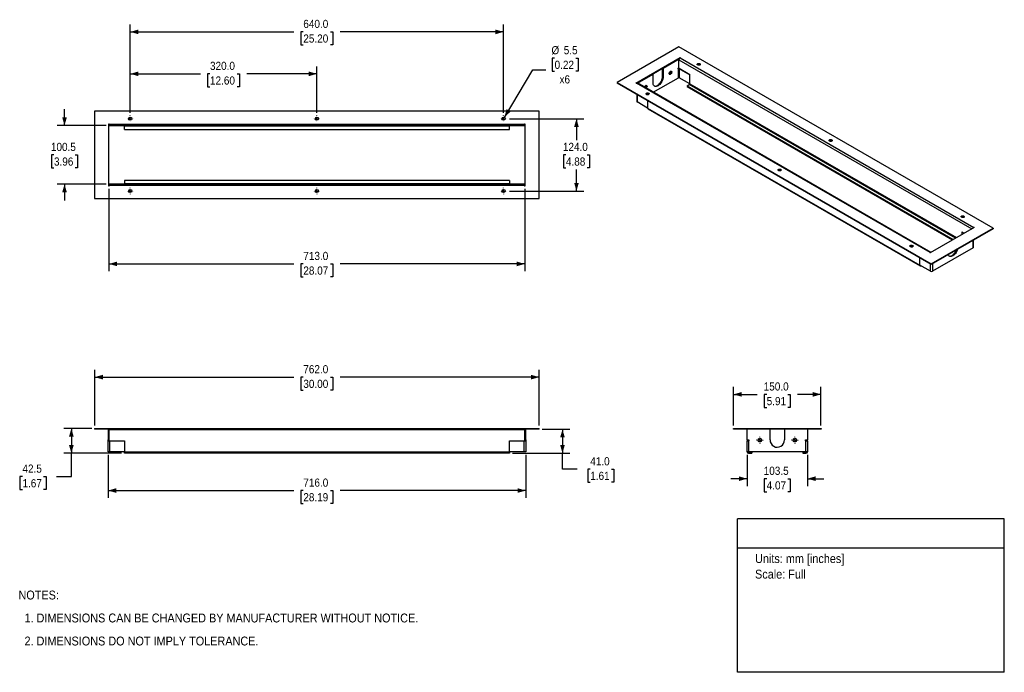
# Model space of a CAD drawing. Header units: millimetres. Extents: x 39 to 1727, y 0 to 1119.
import ezdxf
from ezdxf.enums import TextEntityAlignment as Align

# ---------------------------------------------------------------- set-up
doc = ezdxf.new("R2010")
doc.units = ezdxf.units.MM
doc.header["$LTSCALE"] = 4
doc.linetypes.add('SLD-Center', pattern=[19.05, 15.24, -1.27, 1.27, -1.27])
doc.linetypes.add('SLD-Solid', pattern=[0])
doc.layers.add('CENTER', color=40, linetype='SLD-Center')
doc.layers.add('DIMENSIONS', color=140, linetype='SLD-Solid', lineweight=25)
doc.layers.add('TEXT', color=140, linetype='SLD-Solid', lineweight=25)
doc.layers.add('SLD-DEFPOINTS', color=7, linetype='Continuous', plot=False)
doc.layers.get('SLD-DEFPOINTS').off()
doc.styles.add('SLDTEXTSTYLE0', font='GOTHIC.TTF', dxfattribs={"width": 0.913})
doc.dimstyles.new('SLDDIMSTYLE0', dxfattribs={"dimtxt": 14, "dimasz": 14, "dimexe": 0, "dimexo": 0.0625, "dimgap": 3.5, "dimtad": 0, "dimtih": 1, "dimtoh": 1, "dimdec": 1, "dimrnd": 1e-09, "dimzin": 4, "dimdsep": 46, "dimtxsty": 'SLDTEXTSTYLE0', "dimsah": 1, "dimcen": 0.09, "dimadec": 0, "dimazin": 1, "dimtfac": 1, "dimtdec": 1, "dimtofl": 0, "dimtmove": 0, "dimatfit": 3, "dimfxl": 0, "dimfrac": 2, "dimtolj": 1, "dimtzin": 12, "dimarcsym": 0})
doc.dimstyles.new('SLDDIMSTYLE1', dxfattribs={"dimtxt": 14, "dimasz": 14, "dimexe": 0, "dimexo": 0.0625, "dimgap": 3.5, "dimtad": 0, "dimtih": 1, "dimtoh": 1, "dimdec": 1, "dimrnd": 1e-09, "dimzin": 12, "dimdsep": 46, "dimtxsty": 'SLDTEXTSTYLE0', "dimsah": 1, "dimcen": 0.09, "dimadec": 0, "dimazin": 3, "dimtfac": 1, "dimtdec": 1, "dimtofl": 0, "dimtmove": 0, "dimatfit": 3, "dimfxl": 0, "dimfrac": 2, "dimtolj": 1, "dimtzin": 12, "dimarcsym": 0})
doc.dimstyles.new('SLDDIMSTYLE2', dxfattribs={"dimtxt": 14, "dimasz": 14, "dimexe": 0, "dimexo": 0.0625, "dimgap": 3.5, "dimtad": 0, "dimtih": 1, "dimtoh": 1, "dimdec": 1, "dimrnd": 1e-09, "dimzin": 12, "dimdsep": 46, "dimtxsty": 'SLDTEXTSTYLE0', "dimsah": 1, "dimcen": 0.09, "dimadec": 0, "dimazin": 3, "dimtfac": 1, "dimtdec": 1, "dimtmove": 0, "dimatfit": 0, "dimfxl": 0, "dimfrac": 2, "dimtolj": 1, "dimtzin": 12, "dimarcsym": 0})
doc.dimstyles.new('SLDDIMSTYLE3', dxfattribs={"dimtxt": 14, "dimasz": 14, "dimexe": 0, "dimexo": 0.0625, "dimgap": 3.5, "dimtad": 0, "dimtih": 1, "dimtoh": 1, "dimdec": 1, "dimrnd": 1e-09, "dimzin": 12, "dimdsep": 46, "dimtxsty": 'SLDTEXTSTYLE0', "dimsah": 1, "dimcen": 0, "dimadec": 0, "dimazin": 3, "dimtfac": 1, "dimtdec": 1, "dimtofl": 0, "dimtmove": 0, "dimatfit": 3, "dimfxl": 0, "dimfrac": 2, "dimtolj": 1, "dimtzin": 12, "dimarcsym": 0})

# ---------------------------------------------------------------- blocks, each defined once
blk = doc.blocks.new('SW_NOTE_0')
at = {"layer": 'TEXT', "color": 0, "insert": (0, 19.5), "char_height": 15.24, "attachment_point": 1, "style": 'SLDTEXTSTYLE0'}
blk.add_mtext('Units: mm [inches]', dxfattribs=at)
blk = doc.blocks.new('SW_NOTE_0_1')
at = {"layer": 'TEXT', "color": 0, "insert": (0, 19.5), "char_height": 15.24, "attachment_point": 1, "style": 'SLDTEXTSTYLE0'}
blk.add_mtext('Scale: Full', dxfattribs=at)
blk = doc.blocks.new('Block1')
at = {"layer": 'TEXT'}
for p, q in [((1727.2, 263), (1270, 263)), ((1270, 0), (1270, 263)), ((1727.2, 0), (1727.2, 263)), ((1270, 213.6), (1727.2, 213.6)), ((1727.2, 0), (1270, 0))]:
    blk.add_line(p, q, dxfattribs=at)
at = {"layer": 'TEXT', "color": 140}
for name, p in [('SW_NOTE_0', (1299.9, 183.2)), ('SW_NOTE_0_1', (1299.9, 156.5))]:
    blk.add_blockref(name, p, dxfattribs=at)
at = {"layer": 'TEXT', "color": 140, "style": 'SLDTEXTSTYLE0', "width": 0.913, "flags": 2}
for tag, height, p in [('AUTOATTR0', 16.9, (1459.6, 226.8)), ('AUTOATTR1_0', 19.1, (1296.7, 107.2)), ('AUTOATTR1_1', 19.1, (1384.3, 82.6))]:
    blk.add_attdef(tag, text='', height=height, dxfattribs=at).set_placement(p, align=Align.BOTTOM_LEFT)
blk = doc.blocks.new('SW_NOTE_0_2')
at = {"layer": 'TEXT', "color": 0, "char_height": 15.24, "attachment_point": 1, "style": 'SLDTEXTSTYLE0'}
for s, insert in [('NOTES:', (0, 19.5)), ('  1. DIMENSIONS CAN BE CHANGED BY MANUFACTURER WITHOUT NOTICE.', (0, -19.9)), ('  2. DIMENSIONS DO NOT IMPLY TOLERANCE.', (0, -59.4))]:
    blk.add_mtext(s, dxfattribs=dict(at, insert=insert))
blk = doc.blocks.new('_D')
at = {"layer": 'DIMENSIONS'}
for p, q in [((190.7, 373.2), (190.7, 299.1)), ((906.7, 373.2), (906.7, 299.1)), ((190.7, 311.8), (508.9, 311.8)), ((525.4, 311.7), (521.1, 311.7)), ((521.1, 311.7), (521.1, 289.5)), ((572, 311.7), (576.2, 311.7)), ((576.2, 311.7), (576.2, 289.5)), ((906.7, 311.8), (588.5, 311.8)), ((521.1, 289.5), (525.4, 289.5)), ((576.2, 289.5), (572, 289.5))]:
    blk.add_line(p, q, dxfattribs=at)
for points in [[(190.7, 311.8), (204.7, 307.8), (204.7, 315.8)], [(906.7, 311.8), (892.7, 315.8), (892.7, 307.8)]]:
    blk.add_solid(points, dxfattribs=at)
at = {"layer": 'DIMENSIONS', "char_height": 14, "attachment_point": 1, "style": 'SLDTEXTSTYLE0'}
for s, insert in [('716.0', (525.4, 332.4)), ('28.19', (525.4, 307.3))]:
    blk.add_mtext(s, dxfattribs=dict(at, insert=insert))
blk = doc.blocks.new('_D_1')
at = {"layer": 'DIMENSIONS'}
for p, q in [((167.7, 423.4), (167.7, 519)), ((929.7, 423.4), (929.7, 519)), ((167.7, 506.3), (508.9, 506.3)), ((525.4, 506.2), (521.1, 506.2)), ((521.1, 506.2), (521.1, 484)), ((572, 506.2), (576.2, 506.2)), ((576.2, 506.2), (576.2, 484)), ((929.7, 506.3), (588.5, 506.3)), ((521.1, 484), (525.4, 484)), ((576.2, 484), (572, 484))]:
    blk.add_line(p, q, dxfattribs=at)
for points in [[(167.7, 506.3), (181.7, 502.3), (181.7, 510.3)], [(929.7, 506.3), (915.7, 510.3), (915.7, 502.3)]]:
    blk.add_solid(points, dxfattribs=at)
at = {"layer": 'DIMENSIONS', "char_height": 14, "attachment_point": 1, "style": 'SLDTEXTSTYLE0'}
for s, insert in [('762.0', (525.4, 526.9)), ('30.00', (525.4, 501.8))]:
    blk.add_mtext(s, dxfattribs=dict(at, insert=insert))
blk = doc.blocks.new('_D_2')
at = {"layer": 'DIMENSIONS'}
for p, q in [((934.8, 416.8), (982.4, 416.8)), ((969.7, 416.8), (969.7, 375.8)), ((883.8, 375.8), (982.4, 375.8)), ((969.7, 348.4), (969.7, 375.8)), ((995.1, 348.4), (969.7, 348.4)), ((1017.3, 348.3), (1013, 348.3)), ((1013, 348.3), (1013, 326.1)), ((1053.5, 348.3), (1057.8, 348.3)), ((1057.8, 348.3), (1057.8, 326.1)), ((1013, 326.1), (1017.3, 326.1)), ((1057.8, 326.1), (1053.5, 326.1))]:
    blk.add_line(p, q, dxfattribs=at)
for points in [[(969.7, 416.8), (965.7, 402.8), (973.7, 402.8)], [(969.7, 375.8), (973.7, 389.8), (965.7, 389.8)]]:
    blk.add_solid(points, dxfattribs=at)
at = {"layer": 'DIMENSIONS', "char_height": 14, "attachment_point": 1, "style": 'SLDTEXTSTYLE0'}
for s, insert in [('41.0', (1017.3, 369)), ('1.61', (1017.3, 344))]:
    blk.add_mtext(s, dxfattribs=dict(at, insert=insert))
blk = doc.blocks.new('_D_3')
at = {"layer": 'DIMENSIONS'}
for p, q in [((162.6, 418.3), (115, 418.3)), ((127.7, 418.3), (127.7, 375.8)), ((213.6, 375.8), (115, 375.8)), ((127.7, 335.8), (127.7, 375.8)), ((43.9, 335.7), (39.6, 335.7)), ((39.6, 335.7), (39.6, 313.5)), ((80.1, 335.7), (84.3, 335.7)), ((84.3, 335.7), (84.3, 313.5)), ((102.3, 335.8), (127.7, 335.8)), ((39.6, 313.5), (43.9, 313.5)), ((84.3, 313.5), (80.1, 313.5))]:
    blk.add_line(p, q, dxfattribs=at)
for points in [[(127.7, 418.3), (123.7, 404.3), (131.7, 404.3)], [(127.7, 375.8), (131.7, 389.8), (123.7, 389.8)]]:
    blk.add_solid(points, dxfattribs=at)
at = {"layer": 'DIMENSIONS', "char_height": 14, "attachment_point": 1, "style": 'SLDTEXTSTYLE0'}
for s, insert in [('42.5', (43.9, 356.4)), ('1.67', (43.9, 331.3))]:
    blk.add_mtext(s, dxfattribs=dict(at, insert=insert))
blk = doc.blocks.new('_D_4')
at = {"layer": 'DIMENSIONS'}
for p, q in [((1286.2, 373.2), (1286.2, 319.4)), ((1389.7, 373.2), (1389.7, 319.4)), ((1286.2, 332.1), (1258.2, 332.1)), ((1319.8, 332), (1315.6, 332)), ((1315.6, 332), (1315.6, 309.7)), ((1356, 332), (1360.3, 332)), ((1360.3, 332), (1360.3, 309.7)), ((1389.7, 332.1), (1417.7, 332.1)), ((1315.6, 309.7), (1319.8, 309.7)), ((1360.3, 309.7), (1356, 309.7))]:
    blk.add_line(p, q, dxfattribs=at)
for points in [[(1286.2, 332.1), (1272.2, 336.1), (1272.2, 328.1)], [(1389.7, 332.1), (1403.7, 328.1), (1403.7, 336.1)]]:
    blk.add_solid(points, dxfattribs=at)
at = {"layer": 'DIMENSIONS', "char_height": 14, "attachment_point": 1, "style": 'SLDTEXTSTYLE0'}
for s, insert in [('103.5', (1314.7, 352.7)), ('4.07', (1319.8, 327.6))]:
    blk.add_mtext(s, dxfattribs=dict(at, insert=insert))
blk = doc.blocks.new('_D_5')
at = {"layer": 'DIMENSIONS'}
for p, q in [((1262.9, 423.4), (1262.9, 489.4)), ((1262.9, 476.7), (1303.3, 476.7)), ((1319.8, 476.6), (1315.6, 476.6)), ((1315.6, 476.6), (1315.6, 454.3)), ((1356, 476.6), (1360.3, 476.6)), ((1360.3, 476.6), (1360.3, 454.3)), ((1412.9, 476.7), (1372.6, 476.7)), ((1412.9, 423.4), (1412.9, 489.4)), ((1315.6, 454.3), (1319.8, 454.3)), ((1360.3, 454.3), (1356, 454.3))]:
    blk.add_line(p, q, dxfattribs=at)
for points in [[(1262.9, 476.7), (1276.9, 472.7), (1276.9, 480.7)], [(1412.9, 476.7), (1398.9, 480.7), (1398.9, 472.7)]]:
    blk.add_solid(points, dxfattribs=at)
at = {"layer": 'DIMENSIONS', "char_height": 14, "attachment_point": 1, "style": 'SLDTEXTSTYLE0'}
for s, insert in [('150.0', (1314.7, 497.3)), ('5.91', (1319.8, 472.2))]:
    blk.add_mtext(s, dxfattribs=dict(at, insert=insert))
blk = doc.blocks.new('SW_CENTERMARKSYMBOL_0')
at = {"layer": 'CENTER', "color": 0}
for p, q in [((-5.08, 0), (-5.79, 0)), ((0, 0), (-2.54, 0)), ((0, 5.08), (0, 5.79)), ((0, 0), (0, 2.54)), ((0, 0), (0, -2.54)), ((0, 0), (2.54, 0)), ((5.08, 0), (5.79, 0)), ((0, -5.08), (0, -5.79))]:
    blk.add_line(p, q, dxfattribs=at)
blk = doc.blocks.new('SW_CENTERMARKSYMBOL_1')
at = {"layer": 'CENTER', "color": 0}
for p, q in [((-5.08, 0), (-5.79, 0)), ((0, 0), (-2.54, 0)), ((0, 5.08), (0, 5.79)), ((0, 0), (0, 2.54)), ((0, 0), (0, -2.54)), ((0, 0), (2.54, 0)), ((5.08, 0), (5.79, 0)), ((0, -5.08), (0, -5.79))]:
    blk.add_line(p, q, dxfattribs=at)
blk = doc.blocks.new('_D_6')
at = {"layer": 'DIMENSIONS'}
for p, q in [((228.7, 959.9), (228.7, 1039.2)), ((548.7, 959.9), (548.7, 1039.2)), ((228.7, 1026.5), (348.9, 1026.5)), ((365.4, 1026.4), (361.1, 1026.4)), ((361.1, 1026.4), (361.1, 1004.2)), ((412, 1026.4), (416.2, 1026.4)), ((416.2, 1026.4), (416.2, 1004.2)), ((548.7, 1026.5), (428.5, 1026.5)), ((361.1, 1004.2), (365.4, 1004.2)), ((416.2, 1004.2), (412, 1004.2))]:
    blk.add_line(p, q, dxfattribs=at)
for points in [[(228.7, 1026.5), (242.7, 1022.5), (242.7, 1030.5)], [(548.7, 1026.5), (534.7, 1030.5), (534.7, 1022.5)]]:
    blk.add_solid(points, dxfattribs=at)
at = {"layer": 'DIMENSIONS', "char_height": 14, "attachment_point": 1, "style": 'SLDTEXTSTYLE0'}
for s, insert in [('320.0', (365.4, 1047.2)), ('12.60', (365.4, 1022.1))]:
    blk.add_mtext(s, dxfattribs=dict(at, insert=insert))
blk = doc.blocks.new('_D_7')
at = {"layer": 'DIMENSIONS'}
for p, q in [((228.7, 959.9), (228.7, 1111.2)), ((228.7, 1098.5), (508.9, 1098.5)), ((525.4, 1098.4), (521.1, 1098.4)), ((521.1, 1098.4), (521.1, 1076.2)), ((572, 1098.4), (576.2, 1098.4)), ((576.2, 1098.4), (576.2, 1076.2)), ((868.7, 1098.5), (588.5, 1098.5)), ((868.7, 959.9), (868.7, 1111.2)), ((521.1, 1076.2), (525.4, 1076.2)), ((576.2, 1076.2), (572, 1076.2))]:
    blk.add_line(p, q, dxfattribs=at)
for points in [[(228.7, 1098.5), (242.7, 1094.5), (242.7, 1102.5)], [(868.7, 1098.5), (854.7, 1102.5), (854.7, 1094.5)]]:
    blk.add_solid(points, dxfattribs=at)
at = {"layer": 'DIMENSIONS', "char_height": 14, "attachment_point": 1, "style": 'SLDTEXTSTYLE0'}
for s, insert in [('640.0', (525.4, 1119.2)), ('25.20', (525.4, 1094.1))]:
    blk.add_mtext(s, dxfattribs=dict(at, insert=insert))
blk = doc.blocks.new('_D_8')
at = {"layer": 'DIMENSIONS'}
for p, q in [((879.1, 949.5), (1006.4, 949.5)), ((993.7, 949.5), (993.7, 912.7)), ((975.6, 887.4), (971.3, 887.4)), ((971.3, 887.4), (971.3, 865.2)), ((1011.8, 887.4), (1016.1, 887.4)), ((1016.1, 887.4), (1016.1, 865.2)), ((971.3, 865.2), (975.6, 865.2)), ((993.7, 825.5), (993.7, 862.4)), ((1016.1, 865.2), (1011.8, 865.2)), ((879.1, 825.5), (1006.4, 825.5))]:
    blk.add_line(p, q, dxfattribs=at)
for points in [[(993.7, 949.5), (989.7, 935.5), (997.7, 935.5)], [(993.7, 825.5), (997.7, 839.5), (989.7, 839.5)]]:
    blk.add_solid(points, dxfattribs=at)
at = {"layer": 'DIMENSIONS', "char_height": 14, "attachment_point": 1, "style": 'SLDTEXTSTYLE0'}
for s, insert in [('124.0', (970.4, 908.2)), ('4.88', (975.6, 883.1))]:
    blk.add_mtext(s, dxfattribs=dict(at, insert=insert))
blk = doc.blocks.new('_D_9')
at = {"layer": 'DIMENSIONS'}
for p, q in [((956.2, 1053.4), (951.9, 1053.4)), ((951.9, 1053.4), (951.9, 1031.2)), ((992.4, 1053.4), (996.6, 1053.4)), ((996.6, 1053.4), (996.6, 1031.2)), ((870.1, 951.9), (919, 1033.2)), ((919, 1033.2), (941.3, 1033.2)), ((951.9, 1031.2), (956.2, 1031.2)), ((996.6, 1031.2), (992.4, 1031.2))]:
    blk.add_line(p, q, dxfattribs=at)
blk.add_solid([(870.1, 951.9), (880.7, 961.8), (873.9, 966)], dxfattribs=at)
at = {"layer": 'DIMENSIONS', "char_height": 14, "attachment_point": 1, "style": 'SLDTEXTSTYLE0'}
for s, insert in [('%%c', (950.8, 1074.1)), ('5.5', (971.9, 1074.1)), ('0.22', (956.2, 1049)), ('x6', (964.6, 1024))]:
    blk.add_mtext(s, dxfattribs=dict(at, insert=insert))
blk = doc.blocks.new('_D_10')
at = {"layer": 'DIMENSIONS'}
for p, q in [((192.2, 829), (192.2, 687.8)), ((905.2, 829), (905.2, 687.8)), ((192.2, 700.5), (508.9, 700.5)), ((525.4, 700.4), (521.1, 700.4)), ((521.1, 700.4), (521.1, 678.2)), ((572, 700.4), (576.2, 700.4)), ((576.2, 700.4), (576.2, 678.2)), ((905.2, 700.5), (588.5, 700.5)), ((521.1, 678.2), (525.4, 678.2)), ((576.2, 678.2), (572, 678.2))]:
    blk.add_line(p, q, dxfattribs=at)
for points in [[(192.2, 700.5), (206.2, 696.5), (206.2, 704.5)], [(905.2, 700.5), (891.2, 704.5), (891.2, 696.5)]]:
    blk.add_solid(points, dxfattribs=at)
at = {"layer": 'DIMENSIONS', "char_height": 14, "attachment_point": 1, "style": 'SLDTEXTSTYLE0'}
for s, insert in [('713.0', (525.4, 721.2)), ('28.07', (525.4, 696.1))]:
    blk.add_mtext(s, dxfattribs=dict(at, insert=insert))
blk = doc.blocks.new('_D_11')
at = {"layer": 'DIMENSIONS'}
for p, q in [((116, 937.8), (116, 965.8)), ((187.6, 937.8), (103.3, 937.8)), ((97.9, 887.4), (93.6, 887.4)), ((93.6, 887.4), (93.6, 865.2)), ((134.1, 887.4), (138.3, 887.4)), ((138.3, 887.4), (138.3, 865.2)), ((93.6, 865.2), (97.9, 865.2)), ((138.3, 865.2), (134.1, 865.2)), ((187.6, 837.3), (103.3, 837.3)), ((116, 837.3), (116, 809.3))]:
    blk.add_line(p, q, dxfattribs=at)
for points in [[(116, 937.8), (120, 951.8), (112, 951.8)], [(116, 837.3), (112, 823.3), (120, 823.3)]]:
    blk.add_solid(points, dxfattribs=at)
at = {"layer": 'DIMENSIONS', "char_height": 14, "attachment_point": 1, "style": 'SLDTEXTSTYLE0'}
for s, insert in [('100.5', (92.7, 908.2)), ('3.96', (97.9, 883.1))]:
    blk.add_mtext(s, dxfattribs=dict(at, insert=insert))
blk = doc.blocks.new('SW_CENTERMARKSYMBOL_2')
at = {"layer": 'CENTER', "color": 0}
for p, q in [((-5.08, 0), (-5.29, 0)), ((0, 0), (-2.54, 0)), ((0, 5.08), (0, 5.29)), ((0, 0), (0, 2.54)), ((0, 0), (0, -2.54)), ((0, 0), (2.54, 0)), ((5.08, 0), (5.29, 0)), ((0, -5.08), (0, -5.29))]:
    blk.add_line(p, q, dxfattribs=at)
blk = doc.blocks.new('SW_CENTERMARKSYMBOL_3')
at = {"layer": 'CENTER', "color": 0}
for p, q in [((-5.08, 0), (-5.29, 0)), ((0, 0), (-2.54, 0)), ((0, 5.08), (0, 5.29)), ((0, 0), (0, 2.54)), ((0, 0), (0, -2.54)), ((0, 0), (2.54, 0)), ((5.08, 0), (5.29, 0)), ((0, -5.08), (0, -5.29))]:
    blk.add_line(p, q, dxfattribs=at)
blk = doc.blocks.new('SW_CENTERMARKSYMBOL_4')
at = {"layer": 'CENTER', "color": 0}
for p, q in [((-5.08, 0), (-5.29, 0)), ((0, 0), (-2.54, 0)), ((0, 5.08), (0, 5.29)), ((0, 0), (0, 2.54)), ((0, 0), (0, -2.54)), ((0, 0), (2.54, 0)), ((5.08, 0), (5.29, 0)), ((0, -5.08), (0, -5.29))]:
    blk.add_line(p, q, dxfattribs=at)
blk = doc.blocks.new('SW_CENTERMARKSYMBOL_5')
at = {"layer": 'CENTER', "color": 0}
for p, q in [((-5.08, 0), (-5.29, 0)), ((0, 0), (-2.54, 0)), ((0, 5.08), (0, 5.29)), ((0, 0), (0, 2.54)), ((0, 0), (0, -2.54)), ((0, 0), (2.54, 0)), ((5.08, 0), (5.29, 0)), ((0, -5.08), (0, -5.29))]:
    blk.add_line(p, q, dxfattribs=at)
blk = doc.blocks.new('SW_CENTERMARKSYMBOL_6')
at = {"layer": 'CENTER', "color": 0}
for p, q in [((-5.08, 0), (-5.29, 0)), ((0, 0), (-2.54, 0)), ((0, 5.08), (0, 5.29)), ((0, 0), (0, 2.54)), ((0, 0), (0, -2.54)), ((0, 0), (2.54, 0)), ((5.08, 0), (5.29, 0)), ((0, -5.08), (0, -5.29))]:
    blk.add_line(p, q, dxfattribs=at)
blk = doc.blocks.new('SW_CENTERMARKSYMBOL_7')
at = {"layer": 'CENTER', "color": 0}
for p, q in [((-5.08, 0), (-5.29, 0)), ((0, 0), (-2.54, 0)), ((0, 5.08), (0, 5.29)), ((0, 0), (0, 2.54)), ((0, 0), (0, -2.54)), ((0, 0), (2.54, 0)), ((5.08, 0), (5.29, 0)), ((0, -5.08), (0, -5.29))]:
    blk.add_line(p, q, dxfattribs=at)

msp = doc.modelspace()

# ---------------------------------------------------------------- linework, layer by layer
for p, q in [((1169.3, 1073.07), (1063.23, 1011.84)), ((1708.11, 762.02), (1169.3, 1073.07)), ((1095.76, 1010.61), (1171.42, 1054.29)), ((1169.83, 1052.15), (1098.08, 1010.73)), ((1142.25, 1036.23), (1169.83, 1052.15)), ((1169.47, 1035.61), (1169.47, 1050.72)), ((1169.47, 1050.72), (1671.52, 760.89)), ((1171.24, 1053.78), (1171.77, 1054.09)), ((1171.24, 1053.78), (1674.7, 763.14)), ((1171.42, 1054.29), (1171.77, 1054.09)), ((1171.42, 1054.29), (1171.42, 1053.88)), ((1141.19, 1021.94), (1141.19, 1035.61)), ((1142.25, 1036.23), (1142.25, 1021.33)), ((1167.88, 1036.33), (1169.47, 1037.25)), ((1167.88, 1035.1), (1167.88, 1036.33)), ((1168.41, 1035.41), (1167.88, 1035.72)), ((1168.41, 1035.41), (1167.88, 1035.1)), ((1168.41, 1019.89), (1168.41, 1035.41)), ((1169.47, 1035.61), (1187.86, 1025)), ((1187.86, 1025), (1169.83, 1035.41)), ((1169.83, 1035.41), (1169.83, 1019.89)), ((1098.08, 1010.73), (1124.93, 1026.23)), ((1124.93, 1011.53), (1124.93, 1026.23)), ((1125.31, 995.01), (1168.41, 1019.89)), ((1142.25, 1021.33), (1141.19, 1021.94)), ((1187.86, 1009.49), (1169.83, 1019.89)), ((1187.86, 1009.49), (1187.86, 1025)), ((1063.23, 1011.84), (1602.05, 700.79)), ((1063.23, 1011.84), (1063.23, 1010.61)), ((1602.05, 699.56), (1063.23, 1010.61)), ((1096.11, 1010.41), (1095.76, 1010.61)), ((1096.11, 1010.41), (1096.64, 1010.72)), ((1600.1, 720.07), (1096.64, 1010.72)), ((1601.19, 720.29), (1097.89, 1010.84)), ((1183.26, 1006.02), (1187.15, 1008.26)), ((1183.26, 1006.02), (1183.26, 1004.79)), ((1183.26, 1006.02), (1639.7, 742.52)), ((1183.26, 1004.79), (1638.63, 741.91)), ((1643.58, 744.77), (1187.15, 1008.26)), ((1187.86, 1009.49), (1645, 745.58)), ((1096.97, 991.14), (1096.97, 979.28)), ((1097.7, 990.71), (1097.7, 978.26)), ((1115.73, 980.3), (1115.73, 967.85)), ((167.68, 962.54), (167.68, 812.54)), ((929.68, 962.54), (167.68, 962.54)), ((929.68, 812.54), (929.68, 962.54)), ((1115.73, 967.85), (1097.7, 978.26)), ((1115.73, 967.85), (1582.42, 698.43)), ((1116.25, 966.7), (1582.94, 697.29)), ((192.18, 941.04), (192.68, 941.04)), ((192.18, 834.04), (192.18, 941.04)), ((192.68, 940.29), (192.68, 941.04)), ((192.68, 940.29), (904.68, 940.29)), ((192.68, 937.79), (192.68, 940.29)), ((192.68, 937.79), (904.68, 937.79)), ((218.68, 936.79), (218.68, 937.79)), ((878.68, 936.79), (218.68, 936.79)), ((218.68, 931.29), (218.68, 936.79)), ((218.68, 931.29), (878.68, 931.29)), ((878.68, 936.79), (878.68, 937.79)), ((878.68, 931.29), (878.68, 936.79)), ((904.68, 941.04), (905.18, 941.04)), ((904.68, 941.04), (904.68, 940.29)), ((904.68, 940.29), (904.68, 937.79)), ((905.18, 941.04), (905.18, 834.04)), ((192.68, 834.04), (192.18, 834.04)), ((904.68, 837.29), (192.68, 837.29)), ((192.68, 834.79), (192.68, 837.29)), ((192.68, 834.04), (192.68, 834.79)), ((904.68, 834.79), (192.68, 834.79)), ((218.68, 843.79), (218.68, 838.29)), ((878.68, 843.79), (218.68, 843.79)), ((218.68, 838.29), (878.68, 838.29)), ((218.68, 838.29), (218.68, 837.29)), ((878.68, 843.79), (878.68, 838.29)), ((878.68, 838.29), (878.68, 837.29)), ((904.68, 837.29), (904.68, 834.79)), ((904.68, 834.79), (904.68, 834.04)), ((905.18, 834.04), (904.68, 834.04)), ((167.68, 812.54), (929.68, 812.54)), ((1675.59, 763.24), (1599.93, 719.56)), ((1602.05, 700.79), (1708.11, 762.02)), ((1708.11, 760.79), (1602.05, 699.56)), ((1675.23, 763.45), (1674.7, 763.14)), ((1675.23, 763.45), (1675.59, 763.24)), ((1675.23, 763.45), (1675.23, 763.04)), ((1708.11, 762.02), (1708.11, 760.79)), ((1654.55, 755.59), (1658.44, 753.34)), ((1654.55, 755.59), (1654.55, 751.1)), ((1673.64, 728.23), (1603.99, 688.02)), ((1673.64, 728.23), (1673.64, 740.89)), ((1674.37, 729.25), (1674.37, 741.31)), ((1582.42, 698.43), (1582.42, 710.89)), ((1600.1, 720.07), (1599.57, 719.77)), ((1599.93, 719.56), (1599.57, 719.77)), ((1600.46, 688.02), (1582.42, 698.43)), ((1584.19, 697.41), (1584.19, 697.41)), ((1584.19, 697.41), (1584.19, 697.41)), ((1600.46, 688.02), (1600.46, 700.48)), ((1602.05, 699.56), (1602.05, 700.79)), ((1603.99, 700.68), (1603.99, 688.02)), ((167.68, 418.3), (167.68, 416.8)), ((167.68, 418.3), (929.68, 418.3)), ((929.68, 416.8), (167.68, 416.8)), ((190.68, 416.8), (190.68, 398.8)), ((192.18, 398.8), (192.18, 416.8)), ((192.68, 415.8), (192.68, 416.8)), ((904.68, 415.8), (192.68, 415.8)), ((192.68, 397.3), (192.68, 415.8)), ((904.68, 416.8), (904.68, 415.8)), ((904.68, 415.8), (904.68, 397.3)), ((905.18, 416.8), (905.18, 398.8)), ((906.68, 398.8), (906.68, 416.8)), ((929.68, 416.8), (929.68, 418.3)), ((1262.94, 416.8), (1262.94, 418.3)), ((1262.94, 418.3), (1412.94, 418.3)), ((1412.94, 416.8), (1262.94, 416.8)), ((1286.19, 398.8), (1286.19, 416.8)), ((1325.7, 398.55), (1325.7, 416.8)), ((1325.7, 398.8), (1325.7, 416.8)), ((1350.18, 416.8), (1350.18, 398.8)), ((1389.69, 416.8), (1389.69, 398.8)), ((1412.94, 418.3), (1412.94, 416.8)), ((190.68, 398.8), (192.18, 398.8)), ((190.68, 397.3), (190.68, 398.8)), ((190.68, 378.3), (190.68, 397.3)), ((190.68, 397.3), (192.68, 397.3)), ((192.18, 398.8), (192.18, 397.3)), ((192.68, 397.3), (218.68, 397.3)), ((193.18, 397.3), (218.68, 397.3)), ((193.18, 397.3), (193.18, 378.3)), ((218.68, 397.3), (218.68, 378.3)), ((878.68, 378.3), (878.68, 397.3)), ((878.68, 397.3), (904.18, 397.3)), ((878.68, 397.3), (904.68, 397.3)), ((904.18, 378.3), (904.18, 397.3)), ((904.68, 397.3), (906.68, 397.3)), ((905.18, 398.8), (906.68, 398.8)), ((905.18, 397.3), (905.18, 398.8)), ((906.68, 398.8), (906.68, 397.3)), ((906.68, 397.3), (906.68, 378.3)), ((1286.19, 398.8), (1289.44, 398.8)), ((1286.19, 398.8), (1286.19, 397.3)), ((1286.19, 378.3), (1286.19, 397.3)), ((1286.19, 397.3), (1286.24, 397.3)), ((1286.24, 397.3), (1288.69, 397.3)), ((1287.69, 397.3), (1287.69, 398.8)), ((1288.69, 397.3), (1288.69, 378.3)), ((1289.44, 397.3), (1288.69, 397.3)), ((1289.44, 398.8), (1289.44, 397.3)), ((1325.7, 398.55), (1325.7, 398.8)), ((1386.44, 397.3), (1386.44, 398.8)), ((1386.44, 398.8), (1389.69, 398.8)), ((1387.19, 397.3), (1386.44, 397.3)), ((1387.19, 378.3), (1387.19, 397.3)), ((1387.19, 397.3), (1389.64, 397.3)), ((1388.19, 398.8), (1388.19, 397.3)), ((1389.64, 397.3), (1389.69, 397.3)), ((1389.69, 397.3), (1389.69, 398.8)), ((1389.69, 397.3), (1389.69, 378.3)), ((193.18, 378.3), (190.68, 378.3)), ((218.68, 378.3), (193.18, 378.3)), ((218.68, 378.3), (878.68, 378.3)), ((218.68, 375.8), (218.68, 378.3)), ((878.68, 375.8), (218.68, 375.8)), ((904.18, 378.3), (878.68, 378.3)), ((878.68, 378.3), (878.68, 375.8)), ((906.68, 378.3), (904.18, 378.3)), ((1288.69, 378.3), (1286.19, 378.3)), ((1387.19, 378.3), (1288.69, 378.3)), ((1294.19, 377.3), (1288.69, 377.3)), ((1288.69, 377.3), (1288.69, 375.8)), ((1288.69, 375.8), (1294.19, 375.8)), ((1294.19, 377.3), (1294.19, 375.8)), ((1381.69, 377.3), (1381.69, 375.8)), ((1381.69, 377.3), (1387.19, 377.3)), ((1381.69, 375.8), (1387.19, 375.8)), ((1389.69, 378.3), (1387.19, 378.3)), ((1387.19, 375.8), (1387.19, 377.3))]:
    msp.add_line(p, q)
at = {"flags": 128}
for points in [[(1152.5, 1027.04), (1152.63, 1027.97), (1152.99, 1028.95), (1153.54, 1029.86), (1154.24, 1030.61), (1154.99, 1031.12), (1155.72, 1031.33), (1156.36, 1031.22), (1156.82, 1030.8), (1157.07, 1030.11), (1157.07, 1029.24), (1156.82, 1028.27), (1156.36, 1027.31), (1155.72, 1026.47), (1154.99, 1025.83), (1154.24, 1025.47), (1153.54, 1025.42), (1152.99, 1025.69), (1152.63, 1026.25), (1152.5, 1027.04)], [(1201.29, 1041.74), (1200.72, 1042.22), (1200.49, 1042.79), (1200.63, 1043.37), (1201.12, 1043.88), (1201.9, 1044.25), (1202.86, 1044.43), (1203.87, 1044.41), (1204.79, 1044.17), (1205.51, 1043.76), (1205.92, 1043.22), (1205.96, 1042.64), (1205.64, 1042.09), (1205, 1041.64), (1204.11, 1041.36), (1203.11, 1041.28), (1202.13, 1041.41), (1201.29, 1041.74)], [(1142.25, 1021.33), (1142.14, 1019.49), (1141.77, 1017.55), (1141.13, 1015.56), (1140.26, 1013.6), (1139.18, 1011.71), (1137.92, 1009.96), (1136.52, 1008.4), (1135.03, 1007.09), (1133.5, 1006.07), (1131.97, 1005.36), (1130.49, 1004.99), (1129.11, 1004.97), (1127.86, 1005.31), (1126.8, 1005.99), (1125.96, 1006.98), (1125.35, 1008.27), (1125.01, 1009.8), (1124.93, 1011.53)], [(1126.96, 1005.86), (1128.04, 1005.59), (1129.43, 1005.6), (1130.91, 1005.97), (1132.44, 1006.68), (1133.97, 1007.71), (1135.46, 1009.02), (1136.86, 1010.57), (1138.12, 1012.32), (1139.2, 1014.21), (1140.07, 1016.18), (1140.71, 1018.16), (1141.08, 1020.1), (1141.19, 1021.94)], [(1110.26, 1003.7), (1110.56, 1004.46), (1111.12, 1005.37), (1111.81, 1006.12), (1112.56, 1006.63), (1113.3, 1006.84), (1113.93, 1006.73), (1114.4, 1006.31), (1114.64, 1005.62), (1114.64, 1004.75), (1114.4, 1003.78), (1113.93, 1002.82), (1113.3, 1001.98), (1113.28, 1001.96)], [(1113.61, 991.12), (1113.04, 991.6), (1112.81, 992.17), (1112.95, 992.75), (1113.44, 993.26), (1114.22, 993.63), (1115.18, 993.82), (1116.19, 993.79), (1117.11, 993.55), (1117.83, 993.14), (1118.23, 992.61), (1118.28, 992.02), (1117.96, 991.47), (1117.31, 991.02), (1116.43, 990.74), (1115.43, 990.66), (1114.45, 990.79), (1113.61, 991.12)], [(192.68, 939.24), (192.23, 939.1), (192.18, 939.08)], [(905.18, 939.08), (905.14, 939.1), (904.68, 939.24)], [(1427.57, 911.11), (1427, 911.59), (1426.77, 912.16), (1426.91, 912.74), (1427.4, 913.25), (1428.17, 913.62), (1429.13, 913.81), (1430.14, 913.78), (1431.07, 913.55), (1431.78, 913.13), (1432.19, 912.6), (1432.24, 912.02), (1431.92, 911.46), (1431.27, 911.01), (1430.39, 910.73), (1429.39, 910.65), (1428.4, 910.78), (1427.57, 911.11)], [(1339.89, 860.5), (1339.32, 860.98), (1339.08, 861.55), (1339.22, 862.12), (1339.72, 862.63), (1340.49, 863.01), (1341.45, 863.19), (1342.46, 863.16), (1343.39, 862.93), (1344.1, 862.52), (1344.51, 861.98), (1344.55, 861.4), (1344.23, 860.85), (1343.59, 860.4), (1342.71, 860.11), (1341.7, 860.03), (1340.72, 860.17), (1339.89, 860.5)], [(192.18, 836), (192.23, 835.98), (192.68, 835.84)], [(904.68, 835.84), (905.14, 835.98), (905.18, 836)], [(1653.84, 780.49), (1653.27, 780.97), (1653.04, 781.54), (1653.18, 782.12), (1653.67, 782.63), (1654.45, 783), (1655.41, 783.18), (1656.42, 783.16), (1657.34, 782.92), (1658.06, 782.51), (1658.46, 781.97), (1658.51, 781.39), (1658.19, 780.84), (1657.54, 780.39), (1656.66, 780.11), (1655.66, 780.02), (1654.68, 780.16), (1653.84, 780.49)], [(1566.16, 729.87), (1565.59, 730.35), (1565.36, 730.92), (1565.5, 731.5), (1565.99, 732.01), (1566.77, 732.38), (1567.73, 732.57), (1568.74, 732.54), (1569.66, 732.3), (1570.37, 731.89), (1570.78, 731.36), (1570.83, 730.77), (1570.51, 730.22), (1569.86, 729.77), (1568.98, 729.49), (1567.98, 729.41), (1566.99, 729.54), (1566.16, 729.87)], [(1646.87, 725.44), (1646.45, 724.13), (1645.6, 722.16), (1644.54, 720.26), (1643.3, 718.49), (1641.92, 716.91), (1640.44, 715.57), (1638.9, 714.51), (1637.37, 713.76), (1635.88, 713.35), (1634.49, 713.3), (1633.23, 713.59), (1632.14, 714.23), (1631.27, 715.19), (1630.76, 716.14)], [(1632.18, 714.2), (1633.42, 713.91), (1634.82, 713.97), (1636.31, 714.37), (1637.84, 715.12), (1639.38, 716.18), (1640.86, 717.52), (1642.24, 719.1), (1643.48, 720.87), (1644.54, 722.77), (1645.31, 724.54)]]:
    msp.add_lwpolyline(points, dxfattribs=at)
for centre, radius in [((228.68, 949.54), 2.75), ((548.68, 949.54), 2.75), ((868.68, 949.54), 2.75), ((228.68, 825.54), 2.75), ((548.68, 825.54), 2.75), ((868.68, 825.54), 2.75), ((1307.94, 398.3), 3.25), ((1367.94, 398.3), 3.25)]:
    msp.add_circle(centre, radius)
for centre, radius, start, end in [((1173.31, 1050.54), 3.84, 122.60548, 177.39452), ((1151.82, 1030.09), 4.18, 282.71113, 17.29424), ((1169.12, 1032.36), 4.08, 84.96619, 107.56574), ((1169.12, 1034.04), 1.54, 62.60967, 117.39033), ((1203.24, 1039.72), 3.58, 44.85312, 135.14688), ((1169.12, 1018.53), 1.54, 62.60967, 117.39033), ((1097.37, 1009.69), 1.26, 65.69288, 125.61758), ((1109.35, 1005.64), 4.21, 313.01664, 16.53516), ((1186.32, 1009.56), 1.54, 302.60548, 357.39452), ((1098.22, 979.4), 1.26, 185.6948, 245.62534), ((1115.56, 989.11), 3.58, 44.85312, 135.14688), ((1116.96, 967.71), 1.23, 173.70115, 234.98667), ((193.18, 936.79), 1, 90, 180), ((904.18, 936.79), 1, 0, 90), ((1429.51, 909.1), 3.58, 44.85312, 135.14688), ((1341.83, 858.48), 3.58, 44.85312, 135.14688), ((193.18, 838.29), 1, 180, 270), ((904.18, 838.29), 1, 270, 0), ((1655.79, 778.47), 3.58, 44.85312, 135.14688), ((1676.54, 760.17), 3.5, 121.74595, 146.04527), ((1568.11, 727.86), 3.58, 44.85312, 135.14688), ((1673.12, 729.38), 1.26, 294.37466, 354.3052), ((1600.87, 718.97), 1.35, 77.23874, 124.54267), ((1583.5, 698.26), 1.09, 170.78596, 309.20329), ((1602.22, 691.44), 3.84, 242.60967, 297.39033), ((1285.19, 415.8), 1, 0, 90), ((1390.69, 415.8), 1, 90, 180), ((1337.94, 398.3), 12.25, 178.83062, 2.33818), ((1288.69, 378.3), 2.5, 180, 270), ((1288.69, 378.3), 1, 180, 270), ((1387.19, 378.3), 1, 270, 0), ((1387.19, 378.3), 2.5, 270, 0)]:
    msp.add_arc(centre, radius, start, end)

# ---------------------------------------------------------------- block references
at = {"layer": 'CENTER'}
for name, p in [('SW_CENTERMARKSYMBOL_7', (228.68, 949.54)), ('SW_CENTERMARKSYMBOL_4', (548.68, 949.54)), ('SW_CENTERMARKSYMBOL_6', (868.68, 949.54)), ('SW_CENTERMARKSYMBOL_2', (228.68, 825.54)), ('SW_CENTERMARKSYMBOL_5', (548.68, 825.54)), ('SW_CENTERMARKSYMBOL_3', (868.68, 825.54)), ('SW_CENTERMARKSYMBOL_1', (1307.94, 398.3)), ('SW_CENTERMARKSYMBOL_0', (1367.94, 398.3))]:
    msp.add_blockref(name, p, dxfattribs=at)
at = {"layer": 'SLD-DEFPOINTS'}
msp.add_blockref('Block1', (0, 0), dxfattribs=at)
at = {"layer": 'TEXT'}
msp.add_blockref('SW_NOTE_0_2', (37.05, 120.7), dxfattribs=at)

# ---------------------------------------------------------------- dimensions: what is measured, and where the dimension line sits
at = {"layer": 'DIMENSIONS'}
for base, p1, p2, dimstyle, picture, middle in [((868.68, 1098.54), (228.68, 954.83), (868.68, 954.83), 'SLDDIMSTYLE0', '_D_7', (548.68, 1098.54)), ((548.68, 1026.54), (228.68, 954.83), (548.68, 954.83), 'SLDDIMSTYLE0', '_D_6', (388.68, 1026.54)), ((905.18, 700.54), (192.18, 834.04), (905.18, 834.04), 'SLDDIMSTYLE0', '_D_10', (548.68, 700.54)), ((929.68, 506.3), (167.68, 418.3), (929.68, 418.3), 'SLDDIMSTYLE0', '_D_1', (548.68, 506.3)), ((1412.94, 476.68), (1262.94, 418.3), (1412.94, 418.3), 'SLDDIMSTYLE0', '_D_5', (1337.94, 476.68)), ((906.68, 311.8), (190.68, 378.3), (906.68, 378.3), 'SLDDIMSTYLE0', '_D', (548.68, 311.8)), ((1389.69, 332.07), (1286.19, 378.3), (1389.69, 378.3), 'SLDDIMSTYLE2', '_D_4', (1337.94, 332.07))]:
    dim = msp.add_linear_dim(base=base, p1=p1, p2=p2, dimstyle=dimstyle, dxfattribs=at)
    dim.commit()
    dim.dimension.update_dxf_attribs({"geometry": picture, "text_midpoint": middle, "dimtype": 160})
dim = msp.add_diameter_dim_2p(p1=(867.26, 947.19), p2=(870.1, 951.9), text='<>\\Px6', dimstyle='SLDDIMSTYLE3', dxfattribs=at)
dim.commit()
dim.dimension.update_dxf_attribs({"geometry": '_D_9', "text_midpoint": (974.25, 1042.27), "dimtype": 163})
for base, p1, p2, dimstyle, picture, middle in [((115.96, 837.29), (192.68, 937.79), (192.68, 837.29), 'SLDDIMSTYLE2', '_D_11', (115.96, 887.54)), ((993.68, 825.54), (873.97, 949.54), (873.97, 825.54), 'SLDDIMSTYLE0', '_D_8', (993.68, 887.54)), ((127.68, 375.8), (167.68, 418.3), (218.68, 375.8), 'SLDDIMSTYLE1', '_D_3', (127.68, 335.8)), ((969.68, 375.8), (929.68, 416.8), (878.68, 375.8), 'SLDDIMSTYLE0', '_D_2', (969.68, 348.43))]:
    dim = msp.add_linear_dim(base=base, p1=p1, p2=p2, angle=90, dimstyle=dimstyle, dxfattribs=at)
    dim.commit()
    dim.dimension.update_dxf_attribs({"geometry": picture, "text_midpoint": middle, "dimtype": 160})

doc.saveas('drawing.dxf')
